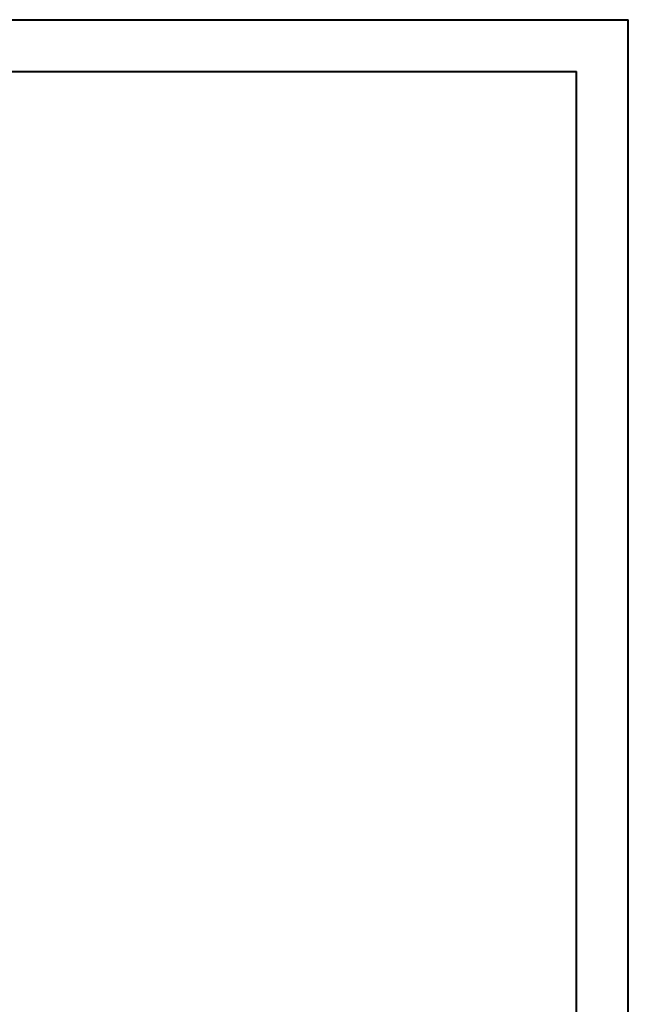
# Model space of a CAD drawing. Header units: millimetres. Extents: x 0 to 210, y 0 to 297.
# Tile 22 of 22: x 151 to 210, y 202 to 297. Entities that reach past the tile are written whole.
import ezdxf

# ---------------------------------------------------------------- set-up
doc = ezdxf.new("R2010")
doc.units = ezdxf.units.MM

msp = doc.modelspace()

# ---------------------------------------------------------------- linework, layer by layer
at = {"color": 7, "linetype": 'Continuous', "lineweight": 40}
for p, q in [((0.079, 297.215), (210.079, 297.215)), ((210.079, 0.215), (210.079, 297.215)), ((210.079, 292.215), (210.079, 297.215)), ((10.079, 292.215), (205.079, 292.215)), ((205.079, 5.215), (205.079, 292.215))]:
    msp.add_line(p, q, dxfattribs=at)

doc.saveas('drawing.dxf')
